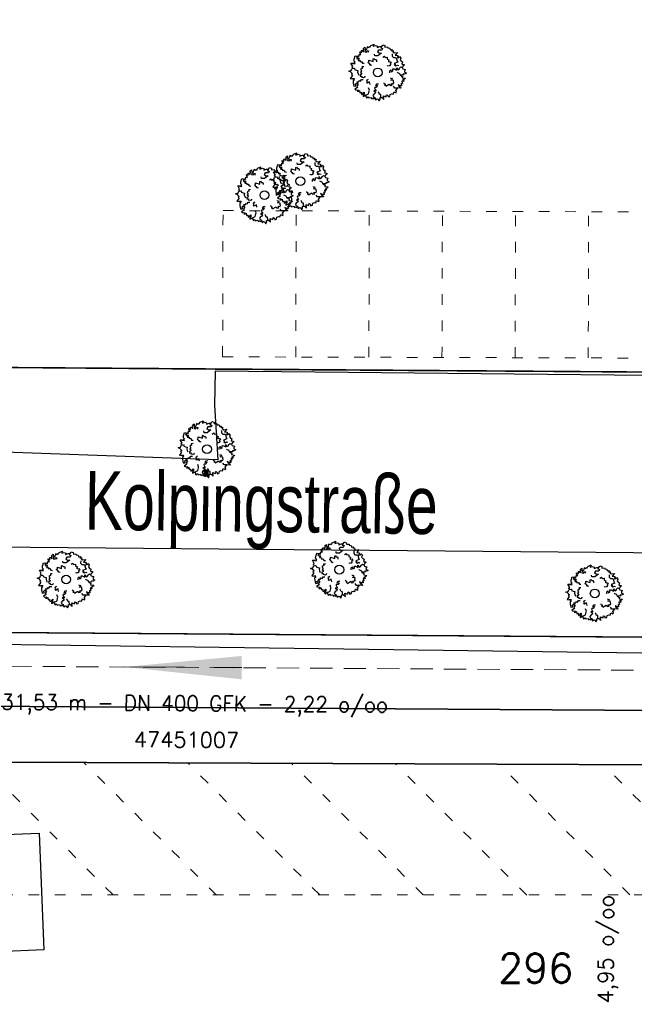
# Model space of a CAD drawing. Header units: metres. Extents: x 339653 to 341672, y 5744753 to 5747397.
# Tile 81 of 256: x 340510 to 340531, y 5745656 to 5745690. Entities that reach past the tile are written whole.
import ezdxf
from ezdxf.enums import TextEntityAlignment as Align

# ---------------------------------------------------------------- set-up
doc = ezdxf.new("R2010")
doc.units = ezdxf.units.M
doc.header["$LTSCALE"] = 0.03
doc.linetypes.add('ACAD_ISO03W100', pattern=[30, 12, -18])
doc.linetypes.add('STRICHLINIEX2', pattern=[38.1, 25.4, -12.7])
for name, color, linetype in [('0-Bild', 7, 'Continuous'), ('BAEUME__AKTUELLER_DATENSTAND_', 7, 'Continuous'), ('FLURSTUECKSNUMMER', 7, 'Continuous'), ('UMRINGE_FAHRBAHN', 7, 'Continuous'), ('UMRINGE_FLURSTUECKSABGRENZUNGEN', 7, 'Continuous'), ('UMRINGE_GRUENSTREIFEN', 7, 'Continuous'), ('UMRINGE_PARKSTREIFEN', 7, 'Continuous')]:
    doc.layers.add(name, color=color, linetype=linetype)
for name, color, linetype, lineweight in [('B-Baum', 83, 'Continuous', 25), ('B-Beschriftung', 83, 'Continuous', 25), ('B-Topografische_Linien', 83, 'ACAD_ISO03W100', 18), ('B-V-Kanal_RW', 131, 'STRICHLINIEX2', 18), ('Flurstücke_Grenzpunkte', 7, 'Continuous', 25), ('Historie', 7, 'Continuous', 25), ('Siedlung', 7, 'Continuous', 25), ('Verkehr', 7, 'Continuous', 25)]:
    doc.layers.add(name, color=color, linetype=linetype, lineweight=lineweight)
doc.styles.add('ARIAL', font='arial.ttf', dxfattribs={"width": 0.7, "height": 0.3})
doc.styles.add('FLURSTUECKSNUMMER', font='simplex.shx')
doc.styles.add('HALTUNGSINFO_TXT_BESCHRIFTUNG', font='simplex.shx')
doc.styles.add('HALTUNGSINFO_TXT_KR_BESCHRIFTUN', font='simplex.shx')
picture_1 = doc.add_image_def('image8.png', size_in_pixel=(1024, 564))

# ---------------------------------------------------------------- blocks, each defined once
blk = doc.blocks.new('2C00108')
at = {"layer": 'B-Baum'}
for p, q in [((1.194, 3.495), (1.109, 3.447)), ((2.223, 3.668), (2.162, 3.605)), ((0.685, 2.973), (0.565, 3.039)), ((0.263, 2.233), (0.229, 2.208)), ((3.675, 2.318), (3.626, 2.281)), ((0.63, 1.133), (0.611, 1.164)), ((3.282, 0.821), (3.327, 0.882)), ((1.153, 0.361), (1.153, 0.408)), ((1.735, 0.202), (1.756, 0.237)), ((2.181, 0.231), (2.233, 0.246))]:
    blk.add_line(p, q, dxfattribs=at)
for points in [[(0.685, 2.973), (0.644, 3.073), (0.705, 3.073), (0.705, 3.16), (0.819, 3.16), (0.732, 3.291), (0.732, 3.347), (0.806, 3.329), (0.846, 3.279), (0.846, 3.429), (0.934, 3.447), (0.934, 3.391), (0.981, 3.347), (1.021, 3.51), (0.961, 3.566), (1.082, 3.653), (1.095, 3.529), (1.109, 3.447), (1.082, 3.347), (1.21, 3.322), (1.21, 3.416), (1.324, 3.416), (1.311, 3.31)], [(1.396, 3.695), (1.346, 3.624), (1.233, 3.679), (1.194, 3.495)], [(1.396, 3.695), (1.456, 3.674), (1.482, 3.768), (1.718, 3.874), (1.657, 3.774), (1.657, 3.718), (1.819, 3.768), (1.933, 3.736), (1.92, 3.637), (2.108, 3.705), (2.196, 3.718), (2.162, 3.605), (2.283, 3.574), (2.236, 3.449), (2.007, 3.449), (1.947, 3.337), (2.061, 3.262), (2.209, 3.249), (1.974, 3.062), (1.772, 3.062), (1.758, 3.074), (1.745, 3.181)], [(2.223, 3.668), (2.297, 3.824), (2.438, 3.768), (2.452, 3.668), (2.627, 3.687), (2.64, 3.605), (2.775, 3.587), (2.802, 3.524), (2.802, 3.48), (2.95, 3.499), (2.889, 3.418), (3.051, 3.405), (2.99, 3.349), (3.103, 3.265)], [(0.263, 2.233), (0.188, 2.296), (0.263, 2.352), (0.141, 2.577), (0.289, 2.577), (0.276, 2.558), (0.417, 2.539), (0.363, 2.633), (0.431, 2.633), (0.35, 2.714), (0.363, 2.845), (0.431, 3.064), (0.565, 3.039), (0.565, 2.964), (0.505, 2.952), (0.592, 2.852), (0.653, 2.902), (0.693, 2.883), (0.619, 2.758), (0.754, 2.746), (0.754, 2.658), (0.855, 2.683), (0.915, 2.564), (1.026, 2.56)], [(1.505, 2.466), (1.505, 2.416), (1.404, 2.479), (1.451, 2.504), (1.404, 2.516), (1.29, 2.622), (1.364, 2.666), (1.364, 2.785), (1.653, 2.691), (1.653, 2.872), (1.693, 2.891), (1.754, 2.81), (1.842, 2.81), (1.868, 2.754), (1.868, 2.666)], [(2.312, 2.972), (2.42, 3.041), (2.434, 3.013), (2.465, 2.951), (2.596, 2.975), (2.607, 2.924), (2.601, 2.845), (2.724, 2.795), (2.698, 2.712), (2.674, 2.7), (2.755, 2.657), (2.827, 2.679), (2.884, 2.595), (2.796, 2.544), (2.848, 2.501), (2.759, 2.393), (2.735, 2.381), (2.646, 2.364), (2.626, 2.404)], [(2.952, 3.213), (2.939, 3.045), (3.027, 2.957), (3.192, 2.957), (3.239, 2.87), (3.271, 2.709), (3.318, 2.641), (3.075, 2.549), (3.168, 2.476), (3.094, 2.451), (3.2, 2.382), (3.293, 2.441), (3.365, 2.414)], [(3.103, 3.265), (3.299, 3.303), (3.143, 3.113), (3.321, 3.094), (3.321, 3.008), (3.287, 2.974), (3.297, 2.931), (3.393, 2.946), (3.45, 3.018), (3.532, 2.917), (3.479, 2.797), (3.56, 2.696), (3.645, 2.663), (3.609, 2.505), (3.647, 2.5), (3.757, 2.485), (3.762, 2.423), (3.676, 2.361), (3.675, 2.318)], [(0.244, 1.852), (0.114, 1.977), (0, 2.027), (0.054, 2.046), (0.141, 2.046), (0.229, 2.208), (0.35, 2.233), (0.404, 2.177), (0.39, 2.14), (0.505, 2.09), (0.606, 2.077), (0.592, 1.952), (0.619, 1.852), (0.666, 1.759)], [(1.015, 2.321), (0.887, 2.313), (0.892, 2.282), (0.903, 2.214), (0.783, 2.156), (0.805, 2.109), (0.856, 2.048), (0.786, 1.935), (0.856, 1.883), (0.883, 1.888), (0.842, 1.805), (0.771, 1.78), (0.774, 1.68), (0.875, 1.69), (0.859, 1.624), (0.994, 1.59), (1.021, 1.594), (1.103, 1.633), (1.096, 1.676)], [(2.778, 1.919), (2.778, 2.056), (2.852, 2.125), (2.866, 1.987), (2.987, 2.05), (2.987, 2.175), (3.054, 2.187), (3.229, 2.094), (3.229, 2.25), (3.317, 2.118), (3.431, 2.175), (3.431, 2.231), (3.539, 2.318), (3.626, 2.281), (3.673, 2.187), (3.835, 2.137), (3.774, 2.037), (3.788, 1.975), (3.916, 1.887), (3.788, 1.831), (3.7, 1.837), (3.687, 1.762), (3.485, 1.769), (3.471, 1.856), (3.33, 1.906), (3.29, 1.95)], [(0.244, 1.852), (0.165, 1.797), (0.233, 1.734), (0.091, 1.522), (0.239, 1.507), (0.227, 1.527), (0.369, 1.533), (0.307, 1.444), (0.374, 1.438), (0.286, 1.365), (0.287, 1.233), (0.333, 1.009), (0.469, 1.021), (0.476, 1.096), (0.417, 1.114), (0.514, 1.205), (0.569, 1.15), (0.611, 1.164), (0.55, 1.296), (0.685, 1.295), (0.693, 1.383), (0.791, 1.348), (0.863, 1.46), (0.978, 1.454)], [(1.452, 1.119), (1.411, 1.292), (1.256, 1.199), (1.219, 1.224), (1.258, 1.318), (1.213, 1.393), (1.247, 1.445), (1.322, 1.49)], [(2.366, 1.238), (2.385, 1.207), (2.385, 1.188), (2.459, 1.157), (2.459, 1.107), (2.419, 1.069), (2.52, 1.057), (2.52, 1.001), (2.748, 1.15), (2.796, 1.05), (2.937, 1.075), (2.863, 1.157), (2.95, 1.188), (3.038, 1.175), (3.051, 1.269), (3.024, 1.275), (3.038, 1.394), (2.849, 1.413), (2.964, 1.463), (2.95, 1.531), (2.897, 1.513), (2.849, 1.544), (2.849, 1.581)], [(3.485, 1.769), (3.609, 1.694), (3.636, 1.675), (3.623, 1.582), (3.838, 1.544), (3.798, 1.494), (3.636, 1.394), (3.751, 1.363), (3.663, 1.313), (3.596, 1.338), (3.636, 1.195), (3.522, 1.17), (3.576, 1.126), (3.576, 1.038), (3.475, 1.038), (3.34, 1.107), (3.394, 1.007), (3.509, 0.938), (3.535, 0.864), (3.327, 0.882), (3.226, 0.87), (3.125, 0.87), (3.035, 0.995)], [(0.63, 1.133), (0.558, 1.028), (0.541, 0.999), (0.592, 0.92), (0.412, 0.796), (0.47, 0.767), (0.658, 0.744), (0.567, 0.668), (0.668, 0.659), (0.718, 0.71), (0.742, 0.562), (0.856, 0.587), (0.825, 0.525), (0.862, 0.446), (0.953, 0.488), (1.047, 0.606), (1.04, 0.493), (0.965, 0.383), (0.971, 0.304), (1.153, 0.408), (1.25, 0.438), (1.342, 0.48), (1.377, 0.662), (1.391, 0.729), (1.333, 0.888)], [(2.009, 1.137), (1.872, 1.135), (1.805, 1.059), (1.942, 1.048), (1.882, 0.926), (1.757, 0.924), (1.745, 0.856), (1.842, 0.683), (1.686, 0.68), (1.819, 0.595), (1.764, 0.48), (1.708, 0.479), (1.622, 0.37), (1.661, 0.283), (1.756, 0.237), (1.808, 0.077), (1.907, 0.139), (1.97, 0.126), (2.06, 0), (2.114, 0.129), (2.106, 0.216), (2.181, 0.231), (2.171, 0.433), (2.083, 0.445), (2.031, 0.585), (1.987, 0.625)], [(2.233, 0.246), (2.379, 0.11), (2.348, 0.353), (2.508, 0.275), (2.554, 0.348), (2.544, 0.394), (2.575, 0.425), (2.648, 0.362), (2.659, 0.271), (2.781, 0.313), (2.8, 0.442), (2.923, 0.485), (3.013, 0.467), (3.066, 0.621), (3.101, 0.604), (3.202, 0.558), (3.239, 0.608), (3.199, 0.707), (3.282, 0.821)], [(1.153, 0.361), (1.153, 0.327), (1.207, 0.206), (1.31, 0.283), (1.36, 0.201), (1.518, 0.239), (1.545, 0.146), (1.616, 0.185), (1.698, 0.141), (1.735, 0.202)]]:
    blk.add_lwpolyline(points, dxfattribs=at)
blk.add_circle((1.961, 1.94), 0.3, dxfattribs=at)
blk = doc.blocks.new('CIRCLE')
at = {"layer": 'B-Baum'}
blk.add_blockref('2C00108', (-1.978, -1.95), dxfattribs=at)
blk = doc.blocks.new('TRIANGLE')
blk.add_hatch(color=83).paths.add_polyline_path([(-0.149, -0.702), (0, 0.8), (0.151, -0.702)])
at = {"color": 83}
blk.add_line((0.001, 0.796), (0.001, -0.702), dxfattribs=at)

msp = doc.modelspace()

# ---------------------------------------------------------------- linework, layer by layer
at = {"layer": 'B-Topografische_Linien'}
for p, q in [((340516.627, 5745678.452), (340516.642, 5745683.452)), ((340516.642, 5745683.452), (340549.142, 5745683.352)), ((340519.127, 5745678.444), (340519.142, 5745683.444)), ((340521.627, 5745678.437), (340521.642, 5745683.437)), ((340524.127, 5745678.429), (340524.142, 5745683.429)), ((340526.627, 5745678.421), (340526.642, 5745683.421)), ((340529.127, 5745678.414), (340529.142, 5745683.414)), ((340516.627, 5745678.452), (340549.127, 5745678.352)), ((340512.881, 5745660.048), (340508.334, 5745664.596)), ((340516.422, 5745660.043), (340511.883, 5745664.581)), ((340519.947, 5745660.054), (340515.433, 5745664.567)), ((340523.488, 5745660.048), (340518.982, 5745664.553)), ((340527.029, 5745660.043), (340522.532, 5745664.539)), ((340530.553, 5745660.054), (340526.082, 5745664.525)), ((340534.094, 5745660.048), (340529.631, 5745664.511))]:
    msp.add_line(p, q, dxfattribs=at)
msp.add_lwpolyline([(340504.594, 5745660.048), (340541.165, 5745660.048)], dxfattribs=at)
at = {"layer": 'B-V-Kanal_RW', "color": 83}
msp.add_polyline3d([(340530.673, 5745667.735, 0), (340500.148, 5745667.926, 0)], dxfattribs=at)
msp.add_polyline3d([(340530.673, 5745667.735, 0), (340500.148, 5745667.926, 0)], dxfattribs=at)
msp.add_polyline3d([(340530.673, 5745667.735, 0), (340500.148, 5745667.926, 0)], dxfattribs=at)
msp.add_polyline3d([(340530.673, 5745667.735, 0), (340500.148, 5745667.926, 0)], dxfattribs=at)
at = {"layer": 'Flurstücke_Grenzpunkte', "color": 83}
for points in [[(340501.63, 5745678.14), (340501.568, 5745771.522), (340501.554, 5745791.793), (340498.163, 5745791.788), (340497.46, 5745861.627), (340528.012, 5745861.864), (340684.15, 5745863.074), (340685.145, 5745863.082), (340685.285, 5745775.812), (340685.288, 5745769.673), (340685.342, 5745677.222), (340681.451, 5745673.953), (340664.621, 5745676.978)], [(340501.218, 5745669.083), (340501.63, 5745678.14), (340664.621, 5745676.978), (340681.451, 5745673.953), (340694.382, 5745668.527), (340694.452, 5745662.442), (340688.741, 5745663.523), (340663.827, 5745668.005), (340592.665, 5745668.452), (340592.656, 5745667.202), (340559.094, 5745667.412), (340559.103, 5745668.663)], [(340501.218, 5745669.083), (340559.103, 5745668.663), (340559.094, 5745667.412), (340559.086, 5745666.172), (340551.321, 5745666.223), (340542.187, 5745666.283), (340501.103, 5745666.554)], [(340501.408, 5745634.914), (340501.103, 5745666.554), (340542.187, 5745666.283), (340542, 5745659.006), (340551.15, 5745658.688), (340551.321, 5745666.223), (340559.086, 5745666.172), (340559.047, 5745660.15), (340558.974, 5745648.959), (340558.939, 5745643.5), (340558.135, 5745643.451), (340555.128, 5745640.079), (340555.366, 5745635.488), (340553.367, 5745634.505), (340538.787, 5745634.62), (340533.201, 5745634.664), (340527.418, 5745634.709)]]:
    msp.add_lwpolyline(points, close=True, dxfattribs=at)
at = {"layer": 'Historie', "color": 83}
for points in [[(340501.63, 5745678.14), (340501.568, 5745771.522), (340685.288, 5745769.673), (340685.342, 5745677.222), (340681.451, 5745673.953), (340664.621, 5745676.978)], [(340501.63, 5745678.14), (340664.621, 5745676.978), (340681.451, 5745673.953), (340694.382, 5745668.527), (340694.452, 5745662.442), (340688.741, 5745663.523), (340663.827, 5745668.005), (340592.665, 5745668.452), (340559.103, 5745668.663), (340551.312, 5745668.716), (340542.213, 5745668.783), (340501.218, 5745669.083)], [(340559.103, 5745668.663), (340592.665, 5745668.452), (340663.827, 5745668.005), (340688.741, 5745663.523), (340694.452, 5745662.442), (340694.479, 5745659.956), (340688.302, 5745661.063), (340684.225, 5745661.793), (340663.594, 5745665.49), (340658.123, 5745665.525), (340627.674, 5745665.724), (340592.648, 5745665.953), (340559.086, 5745666.172), (340551.321, 5745666.223), (340542.187, 5745666.283), (340501.103, 5745666.554), (340501.218, 5745669.083), (340542.213, 5745668.783), (340551.312, 5745668.716)]]:
    msp.add_lwpolyline(points, close=True, dxfattribs=at)
at = {"layer": 'Siedlung', "color": 83}
msp.add_lwpolyline([(340528.012, 5745861.864), (340684.15, 5745863.074), (340685.145, 5745863.082), (340685.285, 5745775.812), (340685.288, 5745769.673), (340685.342, 5745677.222), (340681.451, 5745673.953), (340664.621, 5745676.978), (340501.63, 5745678.14), (340501.568, 5745771.522), (340501.554, 5745791.793), (340498.163, 5745791.788), (340497.46, 5745861.627)], close=True, dxfattribs=at)
at = {"layer": 'UMRINGE_FAHRBAHN', "color": 83}
for points in [[(340605.82, 5745674.106, 0), (340552.46, 5745674.472, 0), (340551.468, 5745676.865, 0), (340549.921, 5745676.969, 0), (340549.872, 5745676.02, 0), (340544.749, 5745676.061, 0), (340544.777, 5745677.681, 0), (340516.373, 5745677.957, 0), (340516.348, 5745676.8, 0), (340516.46, 5745674.924, 0), (340506.938, 5745675.266, 0), (340503.463, 5745675.699, 0), (340501.169, 5745676.854, 0), (340498.948, 5745678.574, 0), (340498.978, 5745674.346, 0)], [(340605.82, 5745674.106, 0), (340552.46, 5745674.472, 0), (340551.468, 5745676.865, 0), (340549.921, 5745676.969, 0), (340549.872, 5745676.02, 0), (340544.749, 5745676.061, 0), (340544.777, 5745677.681, 0), (340516.373, 5745677.957, 0), (340516.348, 5745676.8, 0), (340516.46, 5745674.924, 0), (340506.938, 5745675.266, 0), (340503.463, 5745675.699, 0), (340501.169, 5745676.854, 0), (340498.948, 5745678.574, 0), (340498.978, 5745674.346, 0)], [(340605.82, 5745674.106, 0), (340552.46, 5745674.472, 0), (340551.468, 5745676.865, 0), (340549.921, 5745676.969, 0), (340549.872, 5745676.02, 0), (340544.749, 5745676.061, 0), (340544.777, 5745677.681, 0), (340516.373, 5745677.957, 0), (340516.348, 5745676.8, 0), (340516.46, 5745674.924, 0), (340506.938, 5745675.266, 0), (340503.463, 5745675.699, 0), (340501.169, 5745676.854, 0), (340498.948, 5745678.574, 0), (340498.978, 5745674.346, 0)], [(340605.82, 5745674.106, 0), (340552.46, 5745674.472, 0), (340551.468, 5745676.865, 0), (340549.921, 5745676.969, 0), (340549.872, 5745676.02, 0), (340544.749, 5745676.061, 0), (340544.777, 5745677.681, 0), (340516.373, 5745677.957, 0), (340516.348, 5745676.8, 0), (340516.46, 5745674.924, 0), (340506.938, 5745675.266, 0), (340503.463, 5745675.699, 0), (340501.169, 5745676.854, 0), (340498.948, 5745678.574, 0), (340498.978, 5745674.346, 0)], [(340498.978, 5745674.346, 0), (340499.008, 5745670.117, 0), (340501.208, 5745671.278, 0), (340503.797, 5745671.932, 0), (340506.191, 5745671.974, 0), (340604.094, 5745671.114, 0)], [(340498.978, 5745674.346, 0), (340499.008, 5745670.117, 0), (340501.208, 5745671.278, 0), (340503.797, 5745671.932, 0), (340506.191, 5745671.974, 0), (340604.094, 5745671.114, 0)], [(340498.978, 5745674.346, 0), (340499.008, 5745670.117, 0), (340501.208, 5745671.278, 0), (340503.797, 5745671.932, 0), (340506.191, 5745671.974, 0), (340604.094, 5745671.114, 0)], [(340498.978, 5745674.346, 0), (340499.008, 5745670.117, 0), (340501.208, 5745671.278, 0), (340503.797, 5745671.932, 0), (340506.191, 5745671.974, 0), (340604.094, 5745671.114, 0)]]:
    msp.add_polyline3d(points, dxfattribs=at)
at = {"layer": 'UMRINGE_FLURSTUECKSABGRENZUNGEN', "color": 83}
for points in [[(340501.63, 5745678.14, 0), (340653.684, 5745677.056, 0), (340658.047, 5745677.025, 0), (340664.621, 5745676.978, 0), (340681.451, 5745673.953, 0), (340685.342, 5745677.222, 0), (340685.315, 5745723.996, 0), (340685.303, 5745744.896, 0), (340685.288, 5745769.673, 0), (340685.285, 5745775.812, 0), (340685.25, 5745797.396, 0), (340685.238, 5745804.991, 0), (340685.145, 5745863.082, 0), (340684.15, 5745863.074, 0), (340528.012, 5745861.864, 0), (340510.839, 5745861.731, 0), (340497.46, 5745861.627, 0), (340497.683, 5745839.482, 0), (340498.163, 5745791.788, 0), (340501.554, 5745791.793, 0), (340501.568, 5745771.522, 0), (340501.572, 5745765.488, 0), (340501.575, 5745761.613, 0), (340501.63, 5745678.14, 0)], [(340501.575, 5745761.613, 0), (340501.63, 5745678.14, 0), (340516.372, 5745678.035, 0), (340549.438, 5745677.799, 0), (340605.717, 5745677.398, 0), (340610.913, 5745677.361, 0), (340653.684, 5745677.056, 0), (340658.047, 5745677.025, 0), (340664.621, 5745676.978, 0), (340681.451, 5745673.953, 0), (340685.342, 5745677.222, 0), (340685.315, 5745723.996, 0), (340685.302, 5745746.197, 0), (340685.288, 5745769.673, 0)], [(340501.63, 5745678.14, 0), (340501.531, 5745675.973, 0), (340501.291, 5745670.682, 0), (340501.218, 5745669.083, 0), (340559.103, 5745668.663, 0), (340559.094, 5745667.412, 0), (340559.086, 5745666.172, 0), (340565.076, 5745666.133, 0), (340583.831, 5745666.011, 0), (340592.648, 5745665.953, 0), (340592.656, 5745667.202, 0), (340592.665, 5745668.452, 0), (340663.827, 5745668.005, 0), (340688.741, 5745663.523, 0), (340694.452, 5745662.442, 0), (340694.382, 5745668.527, 0), (340686.756, 5745671.727, 0), (340681.451, 5745673.953, 0), (340664.621, 5745676.978, 0), (340658.047, 5745677.025, 0), (340653.684, 5745677.056, 0), (340501.63, 5745678.14, 0)], [(340549.438, 5745677.799, 0), (340516.372, 5745678.035, 0), (340501.63, 5745678.14, 0), (340501.531, 5745675.973, 0), (340501.291, 5745670.682, 0), (340501.218, 5745669.083, 0), (340559.103, 5745668.663, 0), (340559.094, 5745667.412, 0), (340559.086, 5745666.172, 0), (340565.076, 5745666.133, 0), (340592.648, 5745665.953, 0), (340592.656, 5745667.202, 0), (340592.665, 5745668.452, 0), (340663.827, 5745668.005, 0), (340688.741, 5745663.523, 0), (340694.452, 5745662.442, 0)], [(340559.103, 5745668.663, 0), (340501.218, 5745669.083, 0), (340501.103, 5745666.554, 0), (340542.187, 5745666.283, 0), (340551.321, 5745666.223, 0), (340559.086, 5745666.172, 0), (340559.094, 5745667.412, 0), (340559.103, 5745668.663, 0)], [(340501.408, 5745634.914, 0), (340527.418, 5745634.709, 0), (340533.201, 5745634.664, 0), (340538.787, 5745634.62, 0), (340553.367, 5745634.505, 0), (340555.366, 5745635.488, 0), (340555.128, 5745640.079, 0), (340558.135, 5745643.451, 0), (340558.939, 5745643.5, 0), (340558.974, 5745648.959, 0), (340559.047, 5745660.15, 0), (340559.086, 5745666.172, 0), (340551.321, 5745666.223, 0), (340551.15, 5745658.688, 0), (340542, 5745659.006, 0), (340542.187, 5745666.283, 0), (340501.103, 5745666.554, 0), (340501.408, 5745634.914, 0)]]:
    msp.add_polyline3d(points, dxfattribs=at)
at = {"layer": 'UMRINGE_FLURSTUECKSABGRENZUNGEN', "color": 18}
for points in [[(340501.218, 5745669.083, 0), (340501.103, 5745666.554, 0), (340542.187, 5745666.283, 0), (340551.321, 5745666.223, 0), (340559.086, 5745666.172, 0), (340559.094, 5745667.412, 0), (340559.103, 5745668.663, 0), (340501.218, 5745669.083, 0)], [(340501.408, 5745634.914, 0), (340527.418, 5745634.709, 0), (340533.201, 5745634.664, 0), (340538.787, 5745634.62, 0), (340553.367, 5745634.505, 0), (340555.366, 5745635.488, 0), (340555.128, 5745640.079, 0), (340558.135, 5745643.451, 0), (340558.939, 5745643.5, 0), (340558.974, 5745648.959, 0), (340559.047, 5745660.15, 0), (340559.086, 5745666.172, 0), (340551.321, 5745666.223, 0), (340551.15, 5745658.688, 0), (340542, 5745659.006, 0), (340542.187, 5745666.283, 0), (340501.103, 5745666.554, 0), (340501.408, 5745634.914, 0)]]:
    msp.add_polyline3d(points, dxfattribs=at)
at = {"layer": 'UMRINGE_GRUENSTREIFEN', "color": 83}
for points in [[(340548.167, 5745655.742, 0), (340551.453, 5745658.209, 0), (340554.049, 5745661.435, 0), (340555.503, 5745665.119, 0), (340555.563, 5745667.989, 0), (340501.242, 5745668.714, 0)], [(340548.167, 5745655.742, 0), (340551.453, 5745658.209, 0), (340554.049, 5745661.435, 0), (340555.503, 5745665.119, 0), (340555.563, 5745667.989, 0), (340501.242, 5745668.714, 0)], [(340503.033, 5745654.997, 0), (340503.659, 5745656.583, 0), (340503.912, 5745658.084, 0), (340504.471, 5745659.503, 0), (340504.594, 5745660.048, 0), (340504.345, 5745660.559, 0), (340502.305, 5745662.765, 0), (340502.115, 5745663.233, 0), (340502.354, 5745663.704, 0), (340503.116, 5745664.443, 0), (340503.573, 5745664.614, 0), (340537.202, 5745664.481, 0), (340538.247, 5745663.857, 0), (340542.016, 5745658.938, 0), (340542.571, 5745658.565, 0), (340543.858, 5745660.404, 0), (340544.089, 5745661.155, 0), (340544.21, 5745664.523, 0), (340548.26, 5745664.446, 0), (340548.208, 5745660.805, 0), (340545.26, 5745660.896, 0), (340544.883, 5745659.791, 0), (340543.469, 5745657.777, 0), (340545.324, 5745654.738, 0)], [(340503.033, 5745654.997, 0), (340503.659, 5745656.583, 0), (340503.912, 5745658.084, 0), (340504.471, 5745659.503, 0), (340504.594, 5745660.048, 0), (340504.345, 5745660.559, 0), (340502.305, 5745662.765, 0), (340502.115, 5745663.233, 0), (340502.354, 5745663.704, 0), (340503.116, 5745664.443, 0), (340503.573, 5745664.614, 0), (340537.202, 5745664.481, 0), (340538.247, 5745663.857, 0), (340542.016, 5745658.938, 0), (340542.571, 5745658.565, 0), (340543.858, 5745660.404, 0), (340544.089, 5745661.155, 0), (340544.21, 5745664.523, 0), (340548.26, 5745664.446, 0), (340548.208, 5745660.805, 0), (340545.26, 5745660.896, 0), (340544.883, 5745659.791, 0), (340543.469, 5745657.777, 0), (340545.324, 5745654.738, 0)]]:
    msp.add_polyline3d(points, dxfattribs=at)
at = {"layer": 'UMRINGE_PARKSTREIFEN', "color": 83}
msp.add_polyline3d([(340545.324, 5745654.738, 0), (340543.469, 5745657.777, 0), (340544.883, 5745659.791, 0), (340545.26, 5745660.896, 0), (340548.208, 5745660.805, 0), (340548.26, 5745664.446, 0), (340544.21, 5745664.523, 0), (340544.089, 5745661.155, 0), (340543.858, 5745660.404, 0), (340542.571, 5745658.565, 0), (340542.016, 5745658.938, 0), (340538.247, 5745663.857, 0), (340537.202, 5745664.481, 0), (340503.573, 5745664.614, 0), (340503.116, 5745664.443, 0), (340502.354, 5745663.704, 0), (340502.115, 5745663.233, 0), (340502.305, 5745662.765, 0), (340504.345, 5745660.559, 0), (340504.594, 5745660.048, 0), (340504.471, 5745659.503, 0), (340503.912, 5745658.084, 0), (340503.659, 5745656.583, 0), (340503.033, 5745654.997, 0)], dxfattribs=at)
msp.add_polyline3d([(340545.324, 5745654.738, 0), (340543.469, 5745657.777, 0), (340544.883, 5745659.791, 0), (340545.26, 5745660.896, 0), (340548.208, 5745660.805, 0), (340548.26, 5745664.446, 0), (340544.21, 5745664.523, 0), (340544.089, 5745661.155, 0), (340543.858, 5745660.404, 0), (340542.571, 5745658.565, 0), (340542.016, 5745658.938, 0), (340538.247, 5745663.857, 0), (340537.202, 5745664.481, 0), (340503.573, 5745664.614, 0), (340503.116, 5745664.443, 0), (340502.354, 5745663.704, 0), (340502.115, 5745663.233, 0), (340502.305, 5745662.765, 0), (340504.345, 5745660.559, 0), (340504.594, 5745660.048, 0), (340504.471, 5745659.503, 0), (340503.912, 5745658.084, 0), (340503.659, 5745656.583, 0), (340503.033, 5745654.997, 0)], dxfattribs=at)
at = {"layer": 'Verkehr', "color": 83}
for points in [[(340501.103, 5745666.554), (340501.218, 5745669.083), (340501.63, 5745678.14), (340664.621, 5745676.978), (340681.451, 5745673.953), (340694.382, 5745668.527), (340694.452, 5745662.442), (340694.479, 5745659.956), (340688.302, 5745661.063), (340684.225, 5745661.793), (340663.594, 5745665.49), (340658.123, 5745665.525), (340627.674, 5745665.724), (340592.648, 5745665.953), (340565.076, 5745666.133), (340559.086, 5745666.172), (340551.321, 5745666.223), (340542.187, 5745666.283)], [(340501.408, 5745634.914), (340501.103, 5745666.554), (340542.187, 5745666.283), (340542, 5745659.006), (340551.15, 5745658.688), (340551.321, 5745666.223), (340559.086, 5745666.172), (340559.047, 5745660.15), (340558.974, 5745648.959), (340558.939, 5745643.5), (340558.135, 5745643.451), (340555.128, 5745640.079), (340555.366, 5745635.488), (340553.367, 5745634.505), (340538.787, 5745634.62), (340533.201, 5745634.664), (340527.418, 5745634.709)]]:
    msp.add_lwpolyline(points, close=True, dxfattribs=at)

# ---------------------------------------------------------------- block references
at = {"layer": 'B-V-Kanal_RW', "color": 83, "xscale": 2.666666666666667, "yscale": 2.666666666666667, "zscale": 2.666666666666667, "rotation": 89.64196282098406}
msp.add_blockref('TRIANGLE', (340515.41, 5745667.831), dxfattribs=at)
msp.add_blockref('TRIANGLE', (340515.41, 5745667.831), dxfattribs=at)
at = {"layer": 'BAEUME__AKTUELLER_DATENSTAND_', "xscale": 0.5027541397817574, "yscale": 0.5027541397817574, "zscale": 0.5027541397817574}
for p in [(340521.94, 5745688.182), (340519.295, 5745684.464), (340518.066, 5745683.985), (340516.104, 5745675.298), (340520.625, 5745671.177), (340511.287, 5745670.843), (340529.358, 5745670.365)]:
    msp.add_blockref('CIRCLE', p, dxfattribs=at)

# ---------------------------------------------------------------- texts
at = {"layer": 'B-Beschriftung', "color": 83, "style": 'ARIAL', "width": 0.7}
msp.add_text('Kolpingstraße', height=2, rotation=359.2427, dxfattribs=at).set_placement((340517.931, 5745671.867), align=Align.BOTTOM_CENTER)
at = {"layer": 'B-V-Kanal_RW', "color": 83, "char_height": 0.525, "attachment_point": 5}
for s, insert, rotation, style in [('31,53 m - DN 400 GFK - 2,22 o/oo', (340515.402, 5745666.514), 359.6, 'HALTUNGSINFO_TXT_KR_BESCHRIFTUN'), ('31,53 m - DN 400 GFK - 2,22 o/oo', (340515.402, 5745666.514), 359.6, 'HALTUNGSINFO_TXT_BESCHRIFTUNG'), ('47451007', (340515.395, 5745665.356), 359.6, 'HALTUNGSINFO_TXT_KR_BESCHRIFTUN'), ('47451007', (340515.395, 5745665.356), 359.6, 'HALTUNGSINFO_TXT_BESCHRIFTUNG'), ('28,27 m - DN 400 B - 4,95 o/oo', (340529.793, 5745653.603), 89.7, 'HALTUNGSINFO_TXT_KR_BESCHRIFTUN'), ('28,27 m - DN 400 B - 4,95 o/oo', (340529.793, 5745653.603), 89.7, 'HALTUNGSINFO_TXT_BESCHRIFTUNG')]:
    msp.add_mtext(s, dxfattribs=dict(at, insert=insert, rotation=rotation, style=style))
at = {"layer": 'FLURSTUECKSNUMMER', "color": 83, "insert": (340527.334, 5745657.045), "char_height": 1, "attachment_point": 8, "style": 'FLURSTUECKSNUMMER'}
msp.add_mtext('296', dxfattribs=at)

# ---------------------------------------------------------------- pictures from other files: only their frames are drawn
at = {"layer": '0-Bild'}
image = msp.add_image(picture_1, insert=(340510.515, 5745658.167, -31.016), size_in_units=(4, 2.203), rotation=92.2133, dxfattribs=at)
image.dxf.flags = 7

doc.saveas('drawing.dxf')
